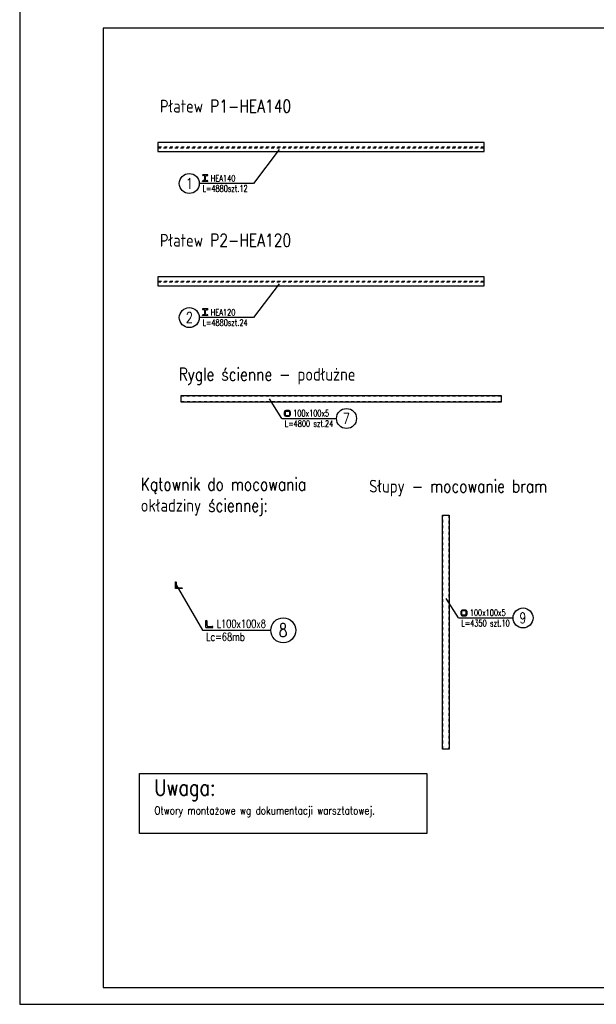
# Model space of a CAD drawing. Extents: x 224034 to 288311, y -104750 to -60200.
# Tile 1 of 9: x 224034 to 232663, y -104750 to -90025. Entities that reach past the tile are written whole.
import ezdxf
from ezdxf.enums import TextEntityAlignment as Align

# ---------------------------------------------------------------- set-up
doc = ezdxf.new("R2010")
doc.units = 0
doc.header["$LTSCALE"] = 300
doc.linetypes.add('PRZERYWANA', pattern=[0.282222, 0.141111, -0.141111])
for name, color, linetype in [('1', 2, 'CONTINUOUS'), ('1 - opisy', 2, 'CONTINUOUS'), ('11 - opisy TXT2', 4, 'CONTINUOUS'), ('111 - opisy TXT3', 2, 'CONTINUOUS'), ('2 - linie odniesienia opisy', 8, 'CONTINUOUS'), ('3 - linia 1', 1, 'CONTINUOUS'), ('33 - linia 2', 3, 'CONTINUOUS'), ('5', 8, 'CONTINUOUS'), ('5 - linie odniesienia opisy', 8, 'CONTINUOUS'), ('555 - cienka przerywana 3', 1, 'PRZERYWANA')]:
    doc.layers.add(name, color=color, linetype=linetype)
doc.styles.add('TXT2', font='simplex.shx', dxfattribs={"width": 0.8, "height": 96})
doc.styles.add('TXT3', font='simplex.shx', dxfattribs={"width": 0.8, "height": 240})
doc.styles.add('TXT5', font='simplex.shx', dxfattribs={"width": 0.8, "height": 120})

# ---------------------------------------------------------------- blocks, each defined once
blk = doc.blocks.new('p-op-l-3')
at = {"layer": '111 - opisy TXT3', "linetype": 'Continuous'}
blk.add_circle((-239.6, -0.2), 37.4, dxfattribs=at)
at = {"layer": '2 - linie odniesienia opisy', "linetype": 'Continuous'}
blk.add_line((0, 0), (-202.2, 0), dxfattribs=at)
at = {"layer": '2 - linie odniesienia opisy'}
for p, q in [((-169.8, 32.3), (-190.2, 32.3)), ((-190.2, 32.3), (-190.2, 31.5)), ((-190.2, 7.6), (-190.2, 8.4)), ((-169.8, 7.6), (-190.2, 7.6)), ((-184.5, 29.1), (-187.8, 29.1)), ((-184.5, 10.8), (-187.8, 10.8)), ((-181.5, 13.8), (-181.5, 26.1)), ((-178.5, 13.8), (-178.5, 26.1)), ((-175.5, 29.1), (-172.2, 29.1)), ((-175.5, 10.8), (-172.2, 10.8)), ((-169.8, 32.3), (-169.8, 31.5)), ((-169.8, 7.6), (-169.8, 8.4)), ((0, 0), (0, 0)), ((0.6, 0), (0, 0))]:
    blk.add_line(p, q, dxfattribs=at)
for centre, radius, start, end in [((-187.8, 31.5), 2.4, 180, 270), ((-187.8, 8.4), 2.4, 90, 180), ((-184.5, 26.1), 3, 0, 90), ((-184.5, 13.8), 3, 270, 0), ((-175.5, 26.1), 3, 90, 180), ((-175.5, 13.8), 3, 180, 270), ((-172.2, 31.5), 2.4, 270, 0), ((-172.2, 8.4), 2.4, 0, 90)]:
    blk.add_arc(centre, radius, start, end, dxfattribs=at)
at = {"layer": '111 - opisy TXT3', "linetype": 'Continuous', "style": 'TXT2', "width": 0.75}
blk.add_attdef('NR', text='', height=40, dxfattribs=at).set_placement((-239.4, -19.8), align=Align.CENTER)
at = {"layer": '2 - linie odniesienia opisy', "color": 4, "style": 'TXT2', "width": 0.75}
blk.add_attdef('OPIS', text='', height=24, dxfattribs=at).set_placement((-159.2, 0), align=Align.BOTTOM_LEFT)
blk.add_attdef('DLUGOSC', text='', height=24, dxfattribs=at).set_placement((-190.2, -7), align=Align.TOP_LEFT)
blk = doc.blocks.new('p-op-p-5')
at = {"layer": '1', "linetype": 'Continuous'}
blk.add_circle((241.4, -0.2), 37.4, dxfattribs=at)
at = {"layer": '5', "linetype": 'Continuous'}
blk.add_line((0, 0), (204, 0), dxfattribs=at)
at = {"layer": '5'}
for p, q in [((10.1, 12.4), (10.1, 25.2)), ((13.1, 12.4), (13.1, 25.2)), ((26.9, 29.2), (14.1, 29.2)), ((26.9, 26.2), (14.1, 26.2)), ((14.1, 11.4), (26.9, 11.4)), ((14.1, 8.4), (26.9, 8.4)), ((27.9, 25.2), (27.9, 12.4)), ((30.9, 25.2), (30.9, 12.4))]:
    blk.add_line(p, q, dxfattribs=at)
for centre, radius, start, end in [((14.1, 25.2), 4, 90, 180), ((14.1, 12.4), 4, 180, 270), ((14.1, 25.2), 1, 90, 180), ((14.1, 12.4), 1, 180, 270), ((26.9, 25.2), 4, 0, 90), ((26.9, 25.2), 1, 0, 90), ((26.9, 12.4), 1, 270, 0), ((26.9, 12.4), 4, 270, 0)]:
    blk.add_arc(centre, radius, start, end, dxfattribs=at)
at = {"layer": '1', "linetype": 'Continuous', "style": 'TXT3', "width": 0.75}
blk.add_attdef('NR', text='', height=40, dxfattribs=at).set_placement((240.9, -19.8), align=Align.CENTER)
at = {"layer": '5', "color": 4, "style": 'TXT3', "width": 0.75}
blk.add_attdef('OPIS', text='', height=24, dxfattribs=at).set_placement((42.2, 0.4), align=Align.BOTTOM_LEFT)
blk.add_attdef('DLUGOSC', text='', height=24, dxfattribs=at).set_placement((10.6, -7.6), align=Align.TOP_LEFT)
blk = doc.blocks.new('p-op-p-1')
at = {"layer": '111 - opisy TXT3', "linetype": 'Continuous'}
blk.add_circle((241.4, -0.2), 37.4, dxfattribs=at)
at = {"layer": '2 - linie odniesienia opisy', "linetype": 'Continuous'}
blk.add_line((0, 0), (204, 0), dxfattribs=at)
at = {"layer": '2 - linie odniesienia opisy'}
for p, q in [((10.1, 8.4), (10.1, 29.2)), ((10.1, 29.2), (10.9, 29.2)), ((10.1, 8.4), (30.9, 8.4)), ((13.3, 14), (13.3, 26.8)), ((15.7, 11.6), (28.5, 11.6)), ((30.9, 8.4), (30.9, 9.2))]:
    blk.add_line(p, q, dxfattribs=at)
for centre, start, end in [((10.9, 26.8), 0, 90), ((15.7, 14), 180, 270), ((28.5, 9.2), 0, 90)]:
    blk.add_arc(centre, 2.4, start, end, dxfattribs=at)
at = {"layer": '111 - opisy TXT3', "linetype": 'Continuous', "style": 'TXT2', "width": 0.75}
blk.add_attdef('NR', text='', height=40, dxfattribs=at).set_placement((240.9, -19.8), align=Align.CENTER)
at = {"layer": '2 - linie odniesienia opisy', "color": 4, "style": 'TXT2', "width": 0.75}
blk.add_attdef('OPIS', text='', height=24, dxfattribs=at).set_placement((42.2, 0.4), align=Align.BOTTOM_LEFT)
blk.add_attdef('DLUGOSC', text='', height=24, dxfattribs=at).set_placement((10.6, -7.6), align=Align.TOP_LEFT)

msp = doc.modelspace()

# ---------------------------------------------------------------- linework, layer by layer
at = {"layer": '1 - opisy'}
msp.add_lwpolyline([(225825.4, -101298.8), (230128.3, -101298.8), (230128.3, -102197.1), (225825.4, -102197.1)], close=True, dxfattribs=at)
at = {"layer": '111 - opisy TXT3'}
msp.add_lwpolyline([(225283.6, -104500.1), (244783.6, -104500.1), (244783.6, -90150.1), (225283.6, -90150.1)], close=True, dxfattribs=at)
at = {"layer": '2 - linie odniesienia opisy'}
for p, q in [((227917.4, -91968.5), (227530.3, -92473.6)), ((227917.4, -93974.7), (227530.3, -94479.8)), ((226374.5, -98475.2), (226770.6, -99156.3))]:
    msp.add_line(p, q, dxfattribs=at)
msp.add_lwpolyline([(224033.6, -104750.1), (245033.6, -104750.1), (245033.6, -89900.1), (224033.6, -89900.1)], close=True, dxfattribs=at)
at = {"layer": '3 - linia 1'}
for points in [[(226448, -95646.9), (231238, -95646.9), (231238, -95746.9), (226448, -95746.9)], [(230360, -100932.6), (230360, -97432.6), (230460, -97432.6), (230460, -100932.6)]]:
    msp.add_lwpolyline(points, close=True, dxfattribs=at)
at = {"layer": '33 - linia 2'}
for points in [[(226103.3, -91998.7), (230983.3, -91998.7), (230983.3, -91863.4), (226103.3, -91863.4)], [(226103.3, -94004.9), (230983.3, -94004.9), (230983.3, -93869.7), (226103.3, -93869.7)], [(226448, -95646.9), (231238, -95646.9), (231238, -95746.9), (226448, -95746.9)], [(230360, -100932.6), (230360, -97432.6), (230460, -97432.6), (230460, -100932.6)]]:
    msp.add_lwpolyline(points, close=True, dxfattribs=at)
msp.add_lwpolyline([(226366.5, -98532.2), (226366.5, -98432.2), (226368.5, -98432.2, -0.4142136), (226374.5, -98438.2), (226374.5, -98512.2, 0.4142136), (226386.5, -98524.2), (226460.5, -98524.2, -0.4142136), (226466.5, -98530.2), (226466.5, -98532.2)], format="xyb", close=True, dxfattribs=at)
at = {"layer": '5 - linie odniesienia opisy'}
for points in [[(227958.3, -95988.1), (227773.2, -95696.9)], [(230600, -98971.8), (230414.9, -98680.6)]]:
    msp.add_lwpolyline(points, dxfattribs=at)
at = {"layer": '555 - cienka przerywana 3'}
for points in [[(230983.3, -91932.6), (226103.3, -91932.6), (226103.3, -91939), (230983.3, -91939)], [(230983.3, -93938.9), (226103.3, -93938.9), (226103.3, -93945.2), (230983.3, -93945.2)], [(226448, -95651.9), (231238, -95651.9), (231238, -95741.9), (226448, -95741.9)], [(230365, -100932.6), (230365, -97432.6), (230455, -97432.6), (230455, -100932.6)]]:
    msp.add_lwpolyline(points, close=True, dxfattribs=at)

# ---------------------------------------------------------------- block references
at = {"layer": '2 - linie odniesienia opisy'}
for name, p, xscale, yscale, zscale, values in [('p-op-l-3', (227530.3, -92473.6), 4, 4, 4, {'OPIS': 'HEA140', 'DLUGOSC': 'L=4880szt.12', 'NR': '1'}), ('p-op-l-3', (227530.3, -94479.8), 4, 4, 4, {'OPIS': 'HEA120', 'DLUGOSC': 'L=4880szt.24', 'NR': '2'}), ('p-op-p-1', (226770.6, -99156.3), 5, 5, 5, {'OPIS': 'L100x100x8', 'DLUGOSC': 'Lc=68mb', 'NR': '8'})]:
    msp.add_blockref(name, p, dxfattribs=dict(at, xscale=xscale, yscale=yscale, zscale=zscale)).add_auto_attribs(values)
ref = msp.add_blockref('p-op-p-5', (227958.3, -95988.1), dxfattribs=dict(at, xscale=4, yscale=4, zscale=4))
ref.add_attrib('OPIS', '100x100x5', dxfattribs={"color": 4, "height": 96, "style": 'TXT2', "width": 0.75}).set_placement((228126.9, -95986.7), align=Align.BOTTOM_LEFT)
ref.add_attrib('DLUGOSC', 'L=4800 szt.24', dxfattribs={"color": 4, "height": 96, "style": 'TXT2', "width": 0.75}).set_placement((228000.5, -96018.7), align=Align.TOP_LEFT)
ref.add_attrib('NR', '7', dxfattribs={"layer": '111 - opisy TXT3', "linetype": 'Continuous', "height": 160, "style": 'TXT2', "width": 0.75}).set_placement((228921.8, -96067.3), align=Align.CENTER)
ref = msp.add_blockref('p-op-p-5', (230600, -98971.8), dxfattribs=dict(at, xscale=4, yscale=4, zscale=4))
ref.add_attrib('OPIS', '100x100x5', dxfattribs={"color": 4, "height": 96, "style": 'TXT2', "width": 0.75}).set_placement((230768.7, -98970.4), align=Align.BOTTOM_LEFT)
ref.add_attrib('DLUGOSC', 'L=4350 szt.10', dxfattribs={"color": 4, "height": 96, "style": 'TXT2', "width": 0.75}).set_placement((230642.3, -99002.4), align=Align.TOP_LEFT)
ref.add_attrib('NR', '9', dxfattribs={"layer": '111 - opisy TXT3', "linetype": 'Continuous', "height": 160, "style": 'TXT2', "width": 0.75}).set_placement((231563.5, -99051), align=Align.CENTER)

# ---------------------------------------------------------------- texts
at = {"layer": '11 - opisy TXT2', "char_height": 190, "attachment_point": 1, "style": 'TXT2'}
for s, width, heights, insert in [('Płatew P1-HEA140', 4664.383, [0], (226132.1, -91223.1)), ('Płatew P2-HEA120', 4664.383, [0], (226132.1, -93229.3)), ('Rygle ścienne - podłużne', 4664.383, [0], (226412.2, -95233.2)), ('Kątownik do mocowania okładziny ściennej:', 2914.597, [1583.9], (225845, -96876.7)), ('Słupy - mocowanie bram', 4664.383, [0], (229263.7, -96906.1))]:
    msp.add_mtext_dynamic_manual_height_columns(s, width=width, gutter_width=900, heights=heights, dxfattribs=dict(at, insert=insert))
at = {"layer": '11 - opisy TXT2', "insert": (226049.8, -101790.8), "char_height": 120, "width": 5158.811, "attachment_point": 1, "style": 'TXT3'}
msp.add_mtext('Otwory montażowe wg dokumentacji warsztatowej.', dxfattribs=at)
at = {"layer": '111 - opisy TXT3', "style": 'TXT5', "width": 0.8}
msp.add_text('Uwaga:', height=240, dxfattribs=at).set_placement((226049.8, -101628.7))

doc.saveas('drawing.dxf')
